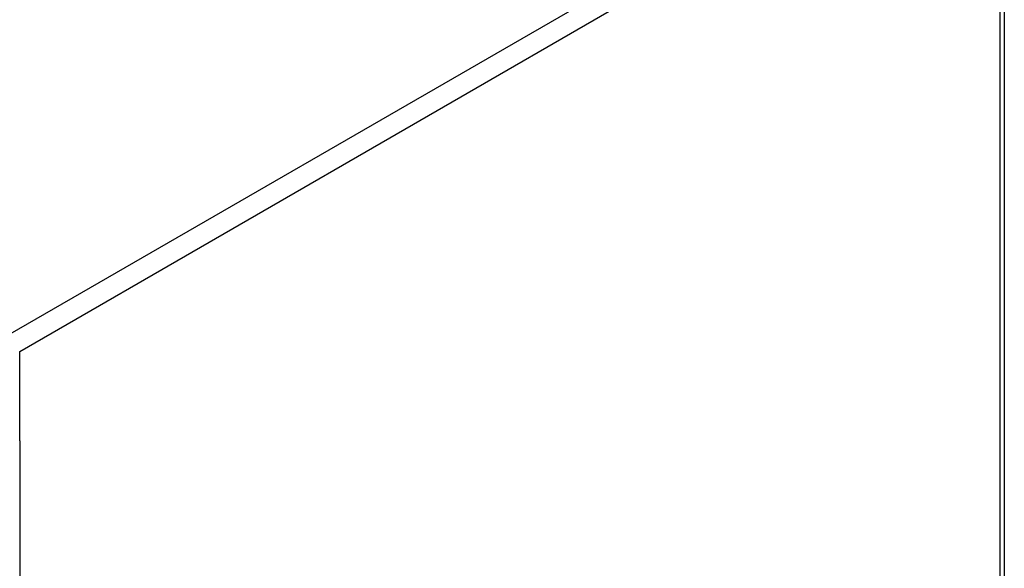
# Model space of a CAD drawing. Header units: inches. Extents: x 635 to 745, y 253 to 341.
# Tile 120 of 127: x 738 to 745, y 276 to 280. Entities that reach past the tile are written whole.
import ezdxf

# ---------------------------------------------------------------- set-up
doc = ezdxf.new("R2010")
doc.units = ezdxf.units.IN
doc.header["$MEASUREMENT"] = 0
doc.layers.add('Visible Edges(ANSI)', color=7, linetype='Continuous', lineweight=25)
doc.layers.add('Visible Tangent Edges(ANSI)', color=7, linetype='Continuous', lineweight=25)

msp = doc.modelspace()

# ---------------------------------------------------------------- linework, layer by layer
at = {"layer": 'Visible Edges(ANSI)'}
msp.add_line((744.9139, 281.6633), (744.9139, 257.3301), dxfattribs=at)
at = {"layer": 'Visible Tangent Edges(ANSI)'}
for p, q in [((744.8149, 281.7441), (737.8839, 277.7425)), ((737.9539, 277.6212), (744.8849, 281.6229)), ((744.8849, 257.2896), (744.8849, 281.6229)), ((737.9539, 276.9884), (737.9539, 277.6212)), ((737.9539, 276.9884), (737.9539, 253.9208))]:
    msp.add_line(p, q, dxfattribs=at)

doc.saveas('drawing.dxf')
